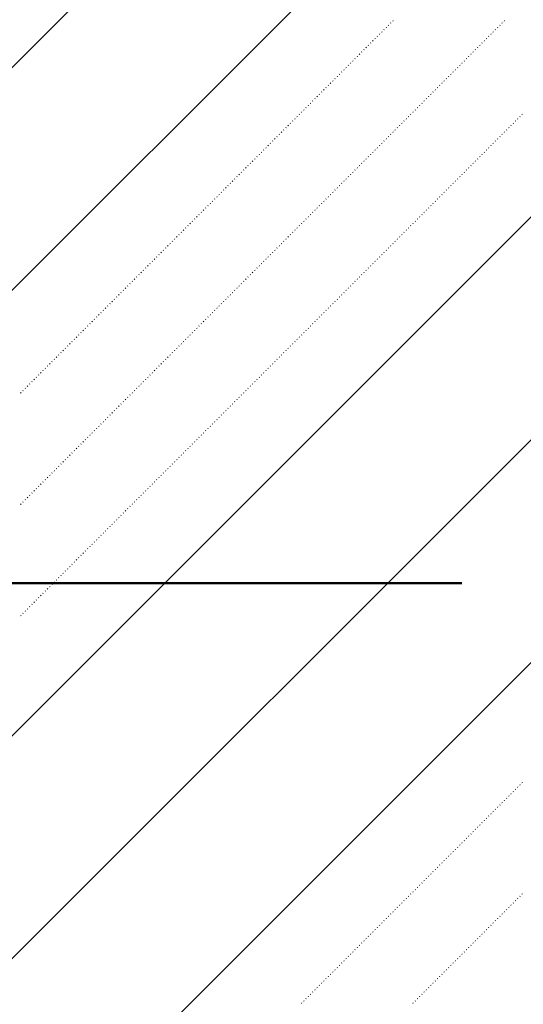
# Model space of a CAD drawing. Header units: millimetres. Extents: x 0 to 1260, y 0 to 297.
# Tile 53 of 104: x 256 to 260, y 116 to 124. Entities that reach past the tile are written whole.
import ezdxf

# ---------------------------------------------------------------- set-up
doc = ezdxf.new("R2010")
doc.units = ezdxf.units.MM
for name, pattern in [('K5LT32802', [0]), ('K5LT32806', [0]), ('K5LT_BASIC', [0])]:
    doc.linetypes.add(name, pattern=pattern)
doc.layers.add('Системный слой', color=7, linetype='Continuous')

# ---------------------------------------------------------------- blocks, each defined once
blk = doc.blocks.new('U90')
at = {"layer": 'Системный слой', "color": 7, "linetype": 'K5LT32802', "lineweight": 9}
for p, q in [((253.8862, 119.3751), (270.2666, 135.7555)), ((253.8862, 121.1429), (268.4989, 135.7555)), ((253.8862, 115.8396), (273.8022, 135.7555)), ((253.8862, 114.0718), (273.8862, 134.0718)), ((253.8862, 112.304), (273.8862, 132.304))]:
    blk.add_line(p, q, dxfattribs=at)
at = {"layer": 'Системный слой', "color": 7, "linetype": 'K5LT32806', "lineweight": 18}
for p, q in [((259.012, 123.6169), (259.0155, 123.6205)), ((259.0296, 123.6346), (259.0332, 123.6382)), ((259.8958, 123.6169), (259.8994, 123.6205)), ((259.9135, 123.6346), (259.9171, 123.6382)), ((258.9236, 123.5285), (258.9271, 123.5321)), ((258.9412, 123.5462), (258.9448, 123.5498)), ((258.9589, 123.5639), (258.9625, 123.5674)), ((258.9766, 123.5816), (258.9801, 123.5851)), ((258.9943, 123.5993), (258.9978, 123.6028)), ((259.8075, 123.5285), (259.811, 123.5321)), ((259.8251, 123.5462), (259.8287, 123.5498)), ((259.8428, 123.5639), (259.8463, 123.5674)), ((259.8605, 123.5816), (259.864, 123.5851)), ((259.8782, 123.5993), (259.8817, 123.6028)), ((258.8529, 123.4578), (258.8564, 123.4614)), ((258.8705, 123.4755), (258.8741, 123.4791)), ((258.8882, 123.4932), (258.8917, 123.4967)), ((258.9059, 123.5109), (258.9094, 123.5144)), ((259.7367, 123.4578), (259.7403, 123.4614)), ((259.7544, 123.4755), (259.758, 123.4791)), ((259.7721, 123.4932), (259.7756, 123.4967)), ((259.7898, 123.5109), (259.7933, 123.5144)), ((258.7821, 123.3871), (258.7857, 123.3907)), ((258.7998, 123.4048), (258.8034, 123.4083)), ((258.8175, 123.4225), (258.821, 123.426)), ((258.8352, 123.4402), (258.8387, 123.4437)), ((259.666, 123.3871), (259.6696, 123.3907)), ((259.6837, 123.4048), (259.6872, 123.4083)), ((259.7014, 123.4225), (259.7049, 123.426)), ((259.7191, 123.4402), (259.7226, 123.4437)), ((258.6938, 123.2987), (258.6973, 123.3023)), ((258.7114, 123.3164), (258.715, 123.32)), ((258.7291, 123.3341), (258.7326, 123.3376)), ((258.7468, 123.3518), (258.7503, 123.3553)), ((258.7645, 123.3695), (258.768, 123.373)), ((259.5776, 123.2987), (259.5812, 123.3023)), ((259.5953, 123.3164), (259.5989, 123.32)), ((259.613, 123.3341), (259.6165, 123.3376)), ((259.6307, 123.3518), (259.6342, 123.3553)), ((259.6484, 123.3695), (259.6519, 123.373)), ((258.623, 123.228), (258.6266, 123.2316)), ((258.6407, 123.2457), (258.6443, 123.2492)), ((258.6584, 123.2634), (258.6619, 123.2669)), ((258.6761, 123.2811), (258.6796, 123.2846)), ((259.5069, 123.228), (259.5105, 123.2316)), ((259.5246, 123.2457), (259.5281, 123.2492)), ((259.5423, 123.2634), (259.5458, 123.2669)), ((259.56, 123.2811), (259.5635, 123.2846)), ((258.5347, 123.1396), (258.5382, 123.1432)), ((258.5523, 123.1573), (258.5559, 123.1609)), ((258.57, 123.175), (258.5735, 123.1785)), ((258.5877, 123.1927), (258.5912, 123.1962)), ((258.6054, 123.2104), (258.6089, 123.2139)), ((259.4185, 123.1396), (259.4221, 123.1432)), ((259.4362, 123.1573), (259.4398, 123.1609)), ((259.4539, 123.175), (259.4574, 123.1785)), ((259.4716, 123.1927), (259.4751, 123.1962)), ((259.4893, 123.2104), (259.4928, 123.2139)), ((258.4639, 123.0689), (258.4675, 123.0725)), ((258.4816, 123.0866), (258.4852, 123.0901)), ((258.4993, 123.1043), (258.5028, 123.1078)), ((258.517, 123.122), (258.5205, 123.1255)), ((259.3478, 123.0689), (259.3514, 123.0725)), ((259.3655, 123.0866), (259.369, 123.0901)), ((259.3832, 123.1043), (259.3867, 123.1078)), ((259.4009, 123.122), (259.4044, 123.1255)), ((258.3932, 122.9982), (258.3968, 123.0018)), ((258.4109, 123.0159), (258.4144, 123.0194)), ((258.4286, 123.0336), (258.4321, 123.0371)), ((258.4463, 123.0513), (258.4498, 123.0548)), ((259.2771, 122.9982), (259.2807, 123.0018)), ((259.2948, 123.0159), (259.2983, 123.0194)), ((259.3125, 123.0336), (259.316, 123.0371)), ((259.3302, 123.0513), (259.3337, 123.0548)), ((258.3048, 122.9098), (258.3084, 122.9134)), ((258.3225, 122.9275), (258.3261, 122.931)), ((258.3402, 122.9452), (258.3437, 122.9487)), ((258.3579, 122.9629), (258.3614, 122.9664)), ((258.3756, 122.9805), (258.3791, 122.9841)), ((259.1887, 122.9098), (259.1923, 122.9134)), ((259.2064, 122.9275), (259.2099, 122.931)), ((259.2241, 122.9452), (259.2276, 122.9487)), ((259.2418, 122.9629), (259.2453, 122.9664)), ((259.2594, 122.9805), (259.263, 122.9841)), ((258.2341, 122.8391), (258.2377, 122.8427)), ((258.2518, 122.8568), (258.2554, 122.8603)), ((258.2695, 122.8745), (258.273, 122.878)), ((258.2872, 122.8922), (258.2907, 122.8957)), ((259.118, 122.8391), (259.1216, 122.8427)), ((259.1357, 122.8568), (259.1392, 122.8603)), ((259.1534, 122.8745), (259.1569, 122.878)), ((259.1711, 122.8922), (259.1746, 122.8957)), ((260.0019, 122.8391), (260.0054, 122.8427)), ((260.0196, 122.8568), (260.0231, 122.8603)), ((260.0373, 122.8745), (260.0408, 122.878)), ((260.0549, 122.8922), (260.0585, 122.8957)), ((258.1457, 122.7507), (258.1493, 122.7543)), ((258.1634, 122.7684), (258.167, 122.7719)), ((258.1811, 122.7861), (258.1846, 122.7896)), ((258.1988, 122.8038), (258.2023, 122.8073)), ((258.2165, 122.8214), (258.22, 122.825)), ((259.0296, 122.7507), (259.0332, 122.7543)), ((259.0473, 122.7684), (259.0508, 122.7719)), ((259.065, 122.7861), (259.0685, 122.7896)), ((259.0827, 122.8038), (259.0862, 122.8073)), ((259.1003, 122.8214), (259.1039, 122.825)), ((259.9135, 122.7507), (259.9171, 122.7543)), ((259.9312, 122.7684), (259.9347, 122.7719)), ((259.9489, 122.7861), (259.9524, 122.7896)), ((259.9665, 122.8038), (259.9701, 122.8073)), ((259.9842, 122.8214), (259.9878, 122.825)), ((258.075, 122.68), (258.0786, 122.6836)), ((258.0927, 122.6977), (258.0963, 122.7012)), ((258.1104, 122.7154), (258.1139, 122.7189)), ((258.1281, 122.7331), (258.1316, 122.7366)), ((258.9589, 122.68), (258.9625, 122.6836)), ((258.9766, 122.6977), (258.9801, 122.7012)), ((258.9943, 122.7154), (258.9978, 122.7189)), ((259.012, 122.7331), (259.0155, 122.7366)), ((259.8428, 122.68), (259.8463, 122.6836)), ((259.8605, 122.6977), (259.864, 122.7012)), ((259.8782, 122.7154), (259.8817, 122.7189)), ((259.8958, 122.7331), (259.8994, 122.7366)), ((257.9867, 122.5916), (257.9902, 122.5952)), ((258.0043, 122.6093), (258.0079, 122.6128)), ((258.022, 122.627), (258.0255, 122.6305)), ((258.0397, 122.6447), (258.0432, 122.6482)), ((258.0574, 122.6623), (258.0609, 122.6659)), ((258.8705, 122.5916), (258.8741, 122.5952)), ((258.8882, 122.6093), (258.8917, 122.6128)), ((258.9059, 122.627), (258.9094, 122.6305)), ((258.9236, 122.6447), (258.9271, 122.6482)), ((258.9412, 122.6623), (258.9448, 122.6659)), ((259.7544, 122.5916), (259.758, 122.5952)), ((259.7721, 122.6093), (259.7756, 122.6128)), ((259.7898, 122.627), (259.7933, 122.6305)), ((259.8075, 122.6447), (259.811, 122.6482)), ((259.8251, 122.6623), (259.8287, 122.6659)), ((257.9159, 122.5209), (257.9195, 122.5245)), ((257.9336, 122.5386), (257.9372, 122.5421)), ((257.9513, 122.5563), (257.9548, 122.5598)), ((257.969, 122.574), (257.9725, 122.5775)), ((258.7998, 122.5209), (258.8034, 122.5245)), ((258.8175, 122.5386), (258.821, 122.5421)), ((258.8352, 122.5563), (258.8387, 122.5598)), ((258.8529, 122.574), (258.8564, 122.5775)), ((259.6837, 122.5209), (259.6872, 122.5245)), ((259.7014, 122.5386), (259.7049, 122.5421)), ((259.7191, 122.5563), (259.7226, 122.5598)), ((259.7367, 122.574), (259.7403, 122.5775)), ((257.8452, 122.4502), (257.8488, 122.4537)), ((257.8629, 122.4679), (257.8664, 122.4714)), ((257.8806, 122.4856), (257.8841, 122.4891)), ((257.8983, 122.5032), (257.9018, 122.5068)), ((258.7291, 122.4502), (258.7326, 122.4537)), ((258.7468, 122.4679), (258.7503, 122.4714)), ((258.7645, 122.4856), (258.768, 122.4891)), ((258.7821, 122.5032), (258.7857, 122.5068)), ((259.613, 122.4502), (259.6165, 122.4537)), ((259.6307, 122.4679), (259.6342, 122.4714)), ((259.6484, 122.4856), (259.6519, 122.4891)), ((259.666, 122.5032), (259.6696, 122.5068)), ((257.7568, 122.3618), (257.7604, 122.3654)), ((257.7745, 122.3795), (257.7781, 122.383)), ((257.7922, 122.3972), (257.7957, 122.4007)), ((257.8099, 122.4149), (257.8134, 122.4184)), ((257.8276, 122.4325), (257.8311, 122.4361)), ((258.6407, 122.3618), (258.6443, 122.3654)), ((258.6584, 122.3795), (258.6619, 122.383)), ((258.6761, 122.3972), (258.6796, 122.4007)), ((258.6938, 122.4149), (258.6973, 122.4184)), ((258.7114, 122.4325), (258.715, 122.4361)), ((259.5246, 122.3618), (259.5281, 122.3654)), ((259.5423, 122.3795), (259.5458, 122.383)), ((259.56, 122.3972), (259.5635, 122.4007)), ((259.5776, 122.4149), (259.5812, 122.4184)), ((259.5953, 122.4325), (259.5989, 122.4361)), ((257.6861, 122.2911), (257.6897, 122.2946)), ((257.7038, 122.3088), (257.7073, 122.3123)), ((257.7215, 122.3265), (257.725, 122.33)), ((257.7392, 122.3441), (257.7427, 122.3477)), ((258.57, 122.2911), (258.5735, 122.2946)), ((258.5877, 122.3088), (258.5912, 122.3123)), ((258.6054, 122.3265), (258.6089, 122.33)), ((258.623, 122.3441), (258.6266, 122.3477)), ((259.4539, 122.2911), (259.4574, 122.2946)), ((259.4716, 122.3088), (259.4751, 122.3123)), ((259.4893, 122.3265), (259.4928, 122.33)), ((259.5069, 122.3441), (259.5105, 122.3477)), ((257.5977, 122.2027), (257.6013, 122.2063)), ((257.6154, 122.2204), (257.619, 122.2239)), ((257.6331, 122.2381), (257.6366, 122.2416)), ((257.6508, 122.2558), (257.6543, 122.2593)), ((257.6685, 122.2734), (257.672, 122.277)), ((258.4816, 122.2027), (258.4852, 122.2063)), ((258.4993, 122.2204), (258.5028, 122.2239)), ((258.517, 122.2381), (258.5205, 122.2416)), ((258.5347, 122.2558), (258.5382, 122.2593)), ((258.5523, 122.2734), (258.5559, 122.277)), ((259.3655, 122.2027), (259.369, 122.2063)), ((259.3832, 122.2204), (259.3867, 122.2239)), ((259.4009, 122.2381), (259.4044, 122.2416)), ((259.4185, 122.2558), (259.4221, 122.2593)), ((259.4362, 122.2734), (259.4398, 122.277)), ((257.527, 122.132), (257.5306, 122.1355)), ((257.5447, 122.1497), (257.5482, 122.1532)), ((257.5624, 122.1674), (257.5659, 122.1709)), ((257.5801, 122.185), (257.5836, 122.1886)), ((258.4109, 122.132), (258.4144, 122.1355)), ((258.4286, 122.1497), (258.4321, 122.1532)), ((258.4463, 122.1674), (258.4498, 122.1709)), ((258.4639, 122.185), (258.4675, 122.1886)), ((259.2948, 122.132), (259.2983, 122.1355)), ((259.3125, 122.1497), (259.316, 122.1532)), ((259.3302, 122.1674), (259.3337, 122.1709)), ((259.3478, 122.185), (259.3514, 122.1886)), ((257.4563, 122.0613), (257.4599, 122.0648)), ((257.474, 122.079), (257.4775, 122.0825)), ((257.4917, 122.0967), (257.4952, 122.1002)), ((257.5094, 122.1143), (257.5129, 122.1179)), ((258.3402, 122.0613), (258.3437, 122.0648)), ((258.3579, 122.079), (258.3614, 122.0825)), ((258.3756, 122.0967), (258.3791, 122.1002)), ((258.3932, 122.1143), (258.3968, 122.1179)), ((259.2241, 122.0613), (259.2276, 122.0648)), ((259.2418, 122.079), (259.2453, 122.0825)), ((259.2594, 122.0967), (259.263, 122.1002)), ((259.2771, 122.1143), (259.2807, 122.1179)), ((257.3679, 121.9729), (257.3715, 121.9765)), ((257.3856, 121.9906), (257.3891, 121.9941)), ((257.4033, 122.0083), (257.4068, 122.0118)), ((257.421, 122.0259), (257.4245, 122.0295)), ((257.4386, 122.0436), (257.4422, 122.0472)), ((258.2518, 121.9729), (258.2554, 121.9765)), ((258.2695, 121.9906), (258.273, 121.9941)), ((258.2872, 122.0083), (258.2907, 122.0118)), ((258.3048, 122.0259), (258.3084, 122.0295)), ((258.3225, 122.0436), (258.3261, 122.0472)), ((259.1357, 121.9729), (259.1392, 121.9765)), ((259.1534, 121.9906), (259.1569, 121.9941)), ((259.1711, 122.0083), (259.1746, 122.0118)), ((259.1887, 122.0259), (259.1923, 122.0295)), ((259.2064, 122.0436), (259.2099, 122.0472)), ((257.2972, 121.9022), (257.3008, 121.9057)), ((257.3149, 121.9199), (257.3184, 121.9234)), ((257.3326, 121.9376), (257.3361, 121.9411)), ((257.3503, 121.9552), (257.3538, 121.9588)), ((258.1811, 121.9022), (258.1846, 121.9057)), ((258.1988, 121.9199), (258.2023, 121.9234)), ((258.2165, 121.9376), (258.22, 121.9411)), ((258.2341, 121.9552), (258.2377, 121.9588)), ((259.065, 121.9022), (259.0685, 121.9057)), ((259.0827, 121.9199), (259.0862, 121.9234)), ((259.1003, 121.9376), (259.1039, 121.9411)), ((259.118, 121.9552), (259.1216, 121.9588)), ((257.2088, 121.8138), (257.2124, 121.8174)), ((257.2265, 121.8315), (257.23, 121.835)), ((257.2442, 121.8492), (257.2477, 121.8527)), ((257.2619, 121.8668), (257.2654, 121.8704)), ((257.2795, 121.8845), (257.2831, 121.8881)), ((258.0927, 121.8138), (258.0963, 121.8174)), ((258.1104, 121.8315), (258.1139, 121.835)), ((258.1281, 121.8492), (258.1316, 121.8527)), ((258.1457, 121.8668), (258.1493, 121.8704)), ((258.1634, 121.8845), (258.167, 121.8881)), ((258.9766, 121.8138), (258.9801, 121.8174)), ((258.9943, 121.8315), (258.9978, 121.835)), ((259.012, 121.8492), (259.0155, 121.8527)), ((259.0296, 121.8668), (259.0332, 121.8704)), ((259.0473, 121.8845), (259.0508, 121.8881)), ((257.1381, 121.7431), (257.1417, 121.7466)), ((257.1558, 121.7608), (257.1593, 121.7643)), ((257.1735, 121.7785), (257.177, 121.782)), ((257.1912, 121.7961), (257.1947, 121.7997)), ((258.022, 121.7431), (258.0255, 121.7466)), ((258.0397, 121.7608), (258.0432, 121.7643)), ((258.0574, 121.7785), (258.0609, 121.782)), ((258.075, 121.7961), (258.0786, 121.7997)), ((258.9059, 121.7431), (258.9094, 121.7466)), ((258.9236, 121.7608), (258.9271, 121.7643)), ((258.9412, 121.7785), (258.9448, 121.782)), ((258.9589, 121.7961), (258.9625, 121.7997)), ((257.0497, 121.6547), (257.0533, 121.6583)), ((257.0674, 121.6724), (257.0709, 121.6759)), ((257.0851, 121.6901), (257.0886, 121.6936)), ((257.1028, 121.7077), (257.1063, 121.7113)), ((257.1204, 121.7254), (257.124, 121.729)), ((257.9336, 121.6547), (257.9372, 121.6583)), ((257.9513, 121.6724), (257.9548, 121.6759)), ((257.969, 121.6901), (257.9725, 121.6936)), ((257.9867, 121.7077), (257.9902, 121.7113)), ((258.0043, 121.7254), (258.0079, 121.729)), ((258.8175, 121.6547), (258.821, 121.6583)), ((258.8352, 121.6724), (258.8387, 121.6759)), ((258.8529, 121.6901), (258.8564, 121.6936)), ((258.8705, 121.7077), (258.8741, 121.7113)), ((258.8882, 121.7254), (258.8917, 121.729)), ((256.979, 121.584), (256.9826, 121.5875)), ((256.9967, 121.6017), (257.0002, 121.6052)), ((257.0144, 121.6194), (257.0179, 121.6229)), ((257.0321, 121.637), (257.0356, 121.6406)), ((257.8629, 121.584), (257.8664, 121.5875)), ((257.8806, 121.6017), (257.8841, 121.6052)), ((257.8983, 121.6194), (257.9018, 121.6229)), ((257.9159, 121.637), (257.9195, 121.6406)), ((258.7468, 121.584), (258.7503, 121.5875)), ((258.7645, 121.6017), (258.768, 121.6052)), ((258.7821, 121.6194), (258.7857, 121.6229)), ((258.7998, 121.637), (258.8034, 121.6406)), ((256.9083, 121.5133), (256.9118, 121.5168)), ((256.926, 121.531), (256.9295, 121.5345)), ((256.9437, 121.5487), (256.9472, 121.5522)), ((256.9613, 121.5663), (256.9649, 121.5699)), ((257.7922, 121.5133), (257.7957, 121.5168)), ((257.8099, 121.531), (257.8134, 121.5345)), ((257.8276, 121.5487), (257.8311, 121.5522)), ((257.8452, 121.5663), (257.8488, 121.5699)), ((258.6761, 121.5133), (258.6796, 121.5168)), ((258.6938, 121.531), (258.6973, 121.5345)), ((258.7114, 121.5487), (258.715, 121.5522)), ((258.7291, 121.5663), (258.7326, 121.5699)), ((256.8199, 121.4249), (256.8235, 121.4284)), ((256.8376, 121.4426), (256.8411, 121.4461)), ((256.8553, 121.4603), (256.8588, 121.4638)), ((256.873, 121.4779), (256.8765, 121.4815)), ((256.8906, 121.4956), (256.8942, 121.4992)), ((257.7038, 121.4249), (257.7073, 121.4284)), ((257.7215, 121.4426), (257.725, 121.4461)), ((257.7392, 121.4603), (257.7427, 121.4638)), ((257.7568, 121.4779), (257.7604, 121.4815)), ((257.7745, 121.4956), (257.7781, 121.4992)), ((258.5877, 121.4249), (258.5912, 121.4284)), ((258.6054, 121.4426), (258.6089, 121.4461)), ((258.623, 121.4603), (258.6266, 121.4638)), ((258.6407, 121.4779), (258.6443, 121.4815)), ((258.6584, 121.4956), (258.6619, 121.4992)), ((256.7492, 121.3542), (256.7527, 121.3577)), ((256.7669, 121.3719), (256.7704, 121.3754)), ((256.7846, 121.3896), (256.7881, 121.3931)), ((256.8022, 121.4072), (256.8058, 121.4108)), ((257.6331, 121.3542), (257.6366, 121.3577)), ((257.6508, 121.3719), (257.6543, 121.3754)), ((257.6685, 121.3896), (257.672, 121.3931)), ((257.6861, 121.4072), (257.6897, 121.4108)), ((258.517, 121.3542), (258.5205, 121.3577)), ((258.5347, 121.3719), (258.5382, 121.3754)), ((258.5523, 121.3896), (258.5559, 121.3931)), ((258.57, 121.4072), (258.5735, 121.4108)), ((256.6608, 121.2658), (256.6644, 121.2693)), ((256.6785, 121.2835), (256.682, 121.287)), ((256.6962, 121.3012), (256.6997, 121.3047)), ((256.7139, 121.3188), (256.7174, 121.3224)), ((256.7315, 121.3365), (256.7351, 121.3401)), ((257.5447, 121.2658), (257.5482, 121.2693)), ((257.5624, 121.2835), (257.5659, 121.287)), ((257.5801, 121.3012), (257.5836, 121.3047)), ((257.5977, 121.3188), (257.6013, 121.3224)), ((257.6154, 121.3365), (257.619, 121.3401)), ((258.4286, 121.2658), (258.4321, 121.2693)), ((258.4463, 121.2835), (258.4498, 121.287)), ((258.4639, 121.3012), (258.4675, 121.3047)), ((258.4816, 121.3188), (258.4852, 121.3224)), ((258.4993, 121.3365), (258.5028, 121.3401)), ((256.5901, 121.1951), (256.5936, 121.1986)), ((256.6078, 121.2128), (256.6113, 121.2163)), ((256.6255, 121.2305), (256.629, 121.234)), ((256.6431, 121.2481), (256.6467, 121.2517)), ((257.474, 121.1951), (257.4775, 121.1986)), ((257.4917, 121.2128), (257.4952, 121.2163)), ((257.5094, 121.2305), (257.5129, 121.234)), ((257.527, 121.2481), (257.5306, 121.2517)), ((258.3579, 121.1951), (258.3614, 121.1986)), ((258.3756, 121.2128), (258.3791, 121.2163)), ((258.3932, 121.2305), (258.3968, 121.234)), ((258.4109, 121.2481), (258.4144, 121.2517)), ((256.5017, 121.1067), (256.5053, 121.1102)), ((256.5194, 121.1244), (256.5229, 121.1279)), ((256.5371, 121.1421), (256.5406, 121.1456)), ((256.5548, 121.1597), (256.5583, 121.1633)), ((256.5724, 121.1774), (256.576, 121.181)), ((257.3856, 121.1067), (257.3891, 121.1102)), ((257.4033, 121.1244), (257.4068, 121.1279)), ((257.421, 121.1421), (257.4245, 121.1456)), ((257.4386, 121.1597), (257.4422, 121.1633)), ((257.4563, 121.1774), (257.4599, 121.181)), ((258.2695, 121.1067), (258.273, 121.1102)), ((258.2872, 121.1244), (258.2907, 121.1279)), ((258.3048, 121.1421), (258.3084, 121.1456)), ((258.3225, 121.1597), (258.3261, 121.1633)), ((258.3402, 121.1774), (258.3437, 121.181)), ((256.431, 121.036), (256.4346, 121.0395)), ((256.4487, 121.0537), (256.4522, 121.0572)), ((256.4664, 121.0714), (256.4699, 121.0749)), ((256.484, 121.089), (256.4876, 121.0926)), ((257.3149, 121.036), (257.3184, 121.0395)), ((257.3326, 121.0537), (257.3361, 121.0572)), ((257.3503, 121.0714), (257.3538, 121.0749)), ((257.3679, 121.089), (257.3715, 121.0926)), ((258.1988, 121.036), (258.2023, 121.0395)), ((258.2165, 121.0537), (258.22, 121.0572)), ((258.2341, 121.0714), (258.2377, 121.0749)), ((258.2518, 121.089), (258.2554, 121.0926)), ((256.3603, 120.9653), (256.3638, 120.9688)), ((256.378, 120.983), (256.3815, 120.9865)), ((256.3957, 121.0006), (256.3992, 121.0042)), ((256.4133, 121.0183), (256.4169, 121.0219)), ((257.2442, 120.9653), (257.2477, 120.9688)), ((257.2619, 120.983), (257.2654, 120.9865)), ((257.2795, 121.0006), (257.2831, 121.0042)), ((257.2972, 121.0183), (257.3008, 121.0219)), ((258.1281, 120.9653), (258.1316, 120.9688)), ((258.1457, 120.983), (258.1493, 120.9865)), ((258.1634, 121.0006), (258.167, 121.0042)), ((258.1811, 121.0183), (258.1846, 121.0219)), ((256.2719, 120.8769), (256.2755, 120.8804)), ((256.2896, 120.8946), (256.2931, 120.8981)), ((256.3073, 120.9123), (256.3108, 120.9158)), ((256.3249, 120.9299), (256.3285, 120.9335)), ((256.3426, 120.9476), (256.3462, 120.9511)), ((257.1558, 120.8769), (257.1593, 120.8804)), ((257.1735, 120.8946), (257.177, 120.8981)), ((257.1912, 120.9123), (257.1947, 120.9158)), ((257.2088, 120.9299), (257.2124, 120.9335)), ((257.2265, 120.9476), (257.23, 120.9511)), ((258.0397, 120.8769), (258.0432, 120.8804)), ((258.0574, 120.8946), (258.0609, 120.8981)), ((258.075, 120.9123), (258.0786, 120.9158)), ((258.0927, 120.9299), (258.0963, 120.9335)), ((258.1104, 120.9476), (258.1139, 120.9511)), ((256.2012, 120.8062), (256.2047, 120.8097)), ((256.2189, 120.8239), (256.2224, 120.8274)), ((256.2366, 120.8415), (256.2401, 120.8451)), ((256.2542, 120.8592), (256.2578, 120.8628)), ((257.0851, 120.8062), (257.0886, 120.8097)), ((257.1028, 120.8239), (257.1063, 120.8274)), ((257.1204, 120.8415), (257.124, 120.8451)), ((257.1381, 120.8592), (257.1417, 120.8628)), ((257.969, 120.8062), (257.9725, 120.8097)), ((257.9867, 120.8239), (257.9902, 120.8274)), ((258.0043, 120.8415), (258.0079, 120.8451)), ((258.022, 120.8592), (258.0255, 120.8628)), ((256.1128, 120.7178), (256.1164, 120.7213)), ((256.1305, 120.7355), (256.134, 120.739)), ((256.1482, 120.7532), (256.1517, 120.7567)), ((256.1659, 120.7708), (256.1694, 120.7744)), ((256.1835, 120.7885), (256.1871, 120.792)), ((256.9967, 120.7178), (257.0002, 120.7213)), ((257.0144, 120.7355), (257.0179, 120.739)), ((257.0321, 120.7532), (257.0356, 120.7567)), ((257.0497, 120.7708), (257.0533, 120.7744)), ((257.0674, 120.7885), (257.0709, 120.792)), ((257.8806, 120.7178), (257.8841, 120.7213)), ((257.8983, 120.7355), (257.9018, 120.739)), ((257.9159, 120.7532), (257.9195, 120.7567)), ((257.9336, 120.7708), (257.9372, 120.7744)), ((257.9513, 120.7885), (257.9548, 120.792)), ((256.0775, 120.6824), (256.081, 120.686)), ((256.0951, 120.7001), (256.0987, 120.7037)), ((256.926, 120.6471), (256.9295, 120.6506)), ((256.9437, 120.6648), (256.9472, 120.6683)), ((256.9613, 120.6824), (256.9649, 120.686)), ((256.979, 120.7001), (256.9826, 120.7037)), ((257.8099, 120.6471), (257.8134, 120.6506)), ((257.8276, 120.6648), (257.8311, 120.6683)), ((257.8452, 120.6824), (257.8488, 120.686)), ((257.8629, 120.7001), (257.8664, 120.7037)), ((256.8553, 120.5764), (256.8588, 120.5799)), ((256.873, 120.5941), (256.8765, 120.5976)), ((256.8906, 120.6117), (256.8942, 120.6153)), ((256.9083, 120.6294), (256.9118, 120.6329)), ((257.7392, 120.5764), (257.7427, 120.5799)), ((257.7568, 120.5941), (257.7604, 120.5976)), ((257.7745, 120.6117), (257.7781, 120.6153)), ((257.7922, 120.6294), (257.7957, 120.6329)), ((256.7669, 120.488), (256.7704, 120.4915)), ((256.7846, 120.5057), (256.7881, 120.5092)), ((256.8022, 120.5233), (256.8058, 120.5269)), ((256.8199, 120.541), (256.8235, 120.5446)), ((256.8376, 120.5587), (256.8411, 120.5622)), ((257.6508, 120.488), (257.6543, 120.4915)), ((257.6685, 120.5057), (257.672, 120.5092)), ((257.6861, 120.5233), (257.6897, 120.5269)), ((257.7038, 120.541), (257.7073, 120.5446)), ((257.7215, 120.5587), (257.725, 120.5622)), ((256.6962, 120.4173), (256.6997, 120.4208)), ((256.7139, 120.435), (256.7174, 120.4385)), ((256.7315, 120.4526), (256.7351, 120.4562)), ((256.7492, 120.4703), (256.7527, 120.4738)), ((257.5801, 120.4173), (257.5836, 120.4208)), ((257.5977, 120.435), (257.6013, 120.4385)), ((257.6154, 120.4526), (257.619, 120.4562)), ((257.6331, 120.4703), (257.6366, 120.4738)), ((256.6078, 120.3289), (256.6113, 120.3324)), ((256.6255, 120.3466), (256.629, 120.3501)), ((256.6431, 120.3642), (256.6467, 120.3678)), ((256.6608, 120.3819), (256.6644, 120.3855)), ((256.6785, 120.3996), (256.682, 120.4031)), ((257.4917, 120.3289), (257.4952, 120.3324)), ((257.5094, 120.3466), (257.5129, 120.3501)), ((257.527, 120.3642), (257.5306, 120.3678)), ((257.5447, 120.3819), (257.5482, 120.3855)), ((257.5624, 120.3996), (257.5659, 120.4031)), ((256.5371, 120.2582), (256.5406, 120.2617)), ((256.5548, 120.2759), (256.5583, 120.2794)), ((256.5724, 120.2935), (256.576, 120.2971)), ((256.5901, 120.3112), (256.5936, 120.3147)), ((257.421, 120.2582), (257.4245, 120.2617)), ((257.4386, 120.2759), (257.4422, 120.2794)), ((257.4563, 120.2935), (257.4599, 120.2971)), ((257.474, 120.3112), (257.4775, 120.3147)), ((256.4487, 120.1698), (256.4522, 120.1733)), ((256.4664, 120.1875), (256.4699, 120.191)), ((256.484, 120.2051), (256.4876, 120.2087)), ((256.5017, 120.2228), (256.5053, 120.2264)), ((256.5194, 120.2405), (256.5229, 120.244)), ((257.3326, 120.1698), (257.3361, 120.1733)), ((257.3503, 120.1875), (257.3538, 120.191)), ((257.3679, 120.2051), (257.3715, 120.2087)), ((257.3856, 120.2228), (257.3891, 120.2264)), ((257.4033, 120.2405), (257.4068, 120.244)), ((256.378, 120.0991), (256.3815, 120.1026)), ((256.3957, 120.1168), (256.3992, 120.1203)), ((256.4133, 120.1344), (256.4169, 120.138)), ((256.431, 120.1521), (256.4346, 120.1557)), ((257.2619, 120.0991), (257.2654, 120.1026)), ((257.2795, 120.1168), (257.2831, 120.1203)), ((257.2972, 120.1344), (257.3008, 120.138)), ((257.3149, 120.1521), (257.3184, 120.1557)), ((256.3073, 120.0284), (256.3108, 120.0319)), ((256.3249, 120.046), (256.3285, 120.0496)), ((256.3426, 120.0637), (256.3462, 120.0673)), ((256.3603, 120.0814), (256.3638, 120.0849)), ((257.1912, 120.0284), (257.1947, 120.0319)), ((257.2088, 120.046), (257.2124, 120.0496)), ((257.2265, 120.0637), (257.23, 120.0673)), ((257.2442, 120.0814), (257.2477, 120.0849)), ((256.2189, 119.94), (256.2224, 119.9435)), ((256.2366, 119.9577), (256.2401, 119.9612)), ((256.2542, 119.9753), (256.2578, 119.9789)), ((256.2719, 119.993), (256.2755, 119.9966)), ((256.2896, 120.0107), (256.2931, 120.0142)), ((257.1028, 119.94), (257.1063, 119.9435)), ((257.1204, 119.9577), (257.124, 119.9612)), ((257.1381, 119.9753), (257.1417, 119.9789)), ((257.1558, 119.993), (257.1593, 119.9966)), ((257.1735, 120.0107), (257.177, 120.0142)), ((256.1482, 119.8693), (256.1517, 119.8728)), ((256.1659, 119.8869), (256.1694, 119.8905)), ((256.1835, 119.9046), (256.1871, 119.9082)), ((256.2012, 119.9223), (256.2047, 119.9258)), ((257.0321, 119.8693), (257.0356, 119.8728)), ((257.0497, 119.8869), (257.0533, 119.8905)), ((257.0674, 119.9046), (257.0709, 119.9082)), ((257.0851, 119.9223), (257.0886, 119.9258)), ((256.0775, 119.7986), (256.081, 119.8021)), ((256.0951, 119.8162), (256.0987, 119.8198)), ((256.1128, 119.8339), (256.1164, 119.8375)), ((256.1305, 119.8516), (256.134, 119.8551)), ((256.9437, 119.7809), (256.9472, 119.7844)), ((256.9613, 119.7986), (256.9649, 119.8021)), ((256.979, 119.8162), (256.9826, 119.8198)), ((256.9967, 119.8339), (257.0002, 119.8375)), ((257.0144, 119.8516), (257.0179, 119.8551)), ((256.873, 119.7102), (256.8765, 119.7137)), ((256.8906, 119.7279), (256.8942, 119.7314)), ((256.9083, 119.7455), (256.9118, 119.7491)), ((256.926, 119.7632), (256.9295, 119.7667)), ((256.7846, 119.6218), (256.7881, 119.6253)), ((256.8022, 119.6395), (256.8058, 119.643)), ((256.8199, 119.6571), (256.8235, 119.6607)), ((256.8376, 119.6748), (256.8411, 119.6784)), ((256.8553, 119.6925), (256.8588, 119.696)), ((256.7139, 119.5511), (256.7174, 119.5546)), ((256.7315, 119.5688), (256.7351, 119.5723)), ((256.7492, 119.5864), (256.7527, 119.59)), ((256.7669, 119.6041), (256.7704, 119.6076)), ((256.6431, 119.4804), (256.6467, 119.4839)), ((256.6608, 119.498), (256.6644, 119.5016)), ((256.6785, 119.5157), (256.682, 119.5193)), ((256.6962, 119.5334), (256.6997, 119.5369)), ((256.5548, 119.392), (256.5583, 119.3955)), ((256.5724, 119.4097), (256.576, 119.4132)), ((256.5901, 119.4273), (256.5936, 119.4309)), ((256.6078, 119.445), (256.6113, 119.4485)), ((256.6255, 119.4627), (256.629, 119.4662)), ((256.484, 119.3213), (256.4876, 119.3248)), ((256.5017, 119.3389), (256.5053, 119.3425)), ((256.5194, 119.3566), (256.5229, 119.3602)), ((256.5371, 119.3743), (256.5406, 119.3778)), ((256.3957, 119.2329), (256.3992, 119.2364)), ((256.4133, 119.2506), (256.4169, 119.2541)), ((256.431, 119.2682), (256.4346, 119.2718)), ((256.4487, 119.2859), (256.4522, 119.2894)), ((256.4664, 119.3036), (256.4699, 119.3071)), ((256.3249, 119.1622), (256.3285, 119.1657)), ((256.3426, 119.1798), (256.3462, 119.1834)), ((256.3603, 119.1975), (256.3638, 119.2011)), ((256.378, 119.2152), (256.3815, 119.2187)), ((256.2542, 119.0915), (256.2578, 119.095)), ((256.2719, 119.1091), (256.2755, 119.1127)), ((256.2896, 119.1268), (256.2931, 119.1303)), ((256.3073, 119.1445), (256.3108, 119.148)), ((256.1659, 119.0031), (256.1694, 119.0066)), ((256.1835, 119.0207), (256.1871, 119.0243)), ((256.2012, 119.0384), (256.2047, 119.042)), ((256.2189, 119.0561), (256.2224, 119.0596)), ((256.2366, 119.0738), (256.2401, 119.0773)), ((256.0951, 118.9324), (256.0987, 118.9359)), ((256.1128, 118.95), (256.1164, 118.9536)), ((256.1305, 118.9677), (256.134, 118.9712)), ((256.1482, 118.9854), (256.1517, 118.9889)), ((256.0775, 118.9147), (256.081, 118.9182)), ((259.9842, 117.5181), (259.9878, 117.5217)), ((260.0019, 117.5358), (260.0054, 117.5394)), ((260.0196, 117.5535), (260.0231, 117.557)), ((260.0373, 117.5712), (260.0408, 117.5747)), ((260.0549, 117.5889), (260.0585, 117.5924)), ((259.9135, 117.4474), (259.9171, 117.451)), ((259.9312, 117.4651), (259.9347, 117.4686)), ((259.9489, 117.4828), (259.9524, 117.4863)), ((259.9665, 117.5005), (259.9701, 117.504)), ((259.8251, 117.359), (259.8287, 117.3626)), ((259.8428, 117.3767), (259.8463, 117.3803)), ((259.8605, 117.3944), (259.864, 117.3979)), ((259.8782, 117.4121), (259.8817, 117.4156)), ((259.8958, 117.4298), (259.8994, 117.4333)), ((259.7544, 117.2883), (259.758, 117.2919)), ((259.7721, 117.306), (259.7756, 117.3095)), ((259.7898, 117.3237), (259.7933, 117.3272)), ((259.8075, 117.3414), (259.811, 117.3449)), ((259.666, 117.1999), (259.6696, 117.2035)), ((259.6837, 117.2176), (259.6872, 117.2212)), ((259.7014, 117.2353), (259.7049, 117.2388)), ((259.7191, 117.253), (259.7226, 117.2565)), ((259.7367, 117.2707), (259.7403, 117.2742)), ((259.5953, 117.1292), (259.5989, 117.1328)), ((259.613, 117.1469), (259.6165, 117.1504)), ((259.6307, 117.1646), (259.6342, 117.1681)), ((259.6484, 117.1823), (259.6519, 117.1858)), ((259.5246, 117.0585), (259.5281, 117.0621)), ((259.5423, 117.0762), (259.5458, 117.0797)), ((259.56, 117.0939), (259.5635, 117.0974)), ((259.5776, 117.1116), (259.5812, 117.1151)), ((259.4362, 116.9701), (259.4398, 116.9737)), ((259.4539, 116.9878), (259.4574, 116.9913)), ((259.4716, 117.0055), (259.4751, 117.009)), ((259.4893, 117.0232), (259.4928, 117.0267)), ((259.5069, 117.0408), (259.5105, 117.0444)), ((259.3655, 116.8994), (259.369, 116.903)), ((259.3832, 116.9171), (259.3867, 116.9206)), ((259.4009, 116.9348), (259.4044, 116.9383)), ((259.4185, 116.9525), (259.4221, 116.956)), ((259.2771, 116.811), (259.2807, 116.8146)), ((259.2948, 116.8287), (259.2983, 116.8322)), ((259.3125, 116.8464), (259.316, 116.8499)), ((259.3302, 116.8641), (259.3337, 116.8676)), ((259.3478, 116.8817), (259.3514, 116.8853)), ((259.2064, 116.7403), (259.2099, 116.7439)), ((259.2241, 116.758), (259.2276, 116.7615)), ((259.2418, 116.7757), (259.2453, 116.7792)), ((259.2594, 116.7934), (259.263, 116.7969)), ((259.1357, 116.6696), (259.1392, 116.6731)), ((259.1534, 116.6873), (259.1569, 116.6908)), ((259.1711, 116.705), (259.1746, 116.7085)), ((259.1887, 116.7226), (259.1923, 116.7262)), ((260.0196, 116.6696), (260.0231, 116.6731)), ((260.0373, 116.6873), (260.0408, 116.6908)), ((260.0549, 116.705), (260.0585, 116.7085)), ((259.0473, 116.5812), (259.0508, 116.5848)), ((259.065, 116.5989), (259.0685, 116.6024)), ((259.0827, 116.6166), (259.0862, 116.6201)), ((259.1003, 116.6343), (259.1039, 116.6378)), ((259.118, 116.6519), (259.1216, 116.6555)), ((259.9312, 116.5812), (259.9347, 116.5848)), ((259.9489, 116.5989), (259.9524, 116.6024)), ((259.9665, 116.6166), (259.9701, 116.6201)), ((259.9842, 116.6343), (259.9878, 116.6378)), ((260.0019, 116.6519), (260.0054, 116.6555)), ((258.9766, 116.5105), (258.9801, 116.5141)), ((258.9943, 116.5282), (258.9978, 116.5317)), ((259.012, 116.5459), (259.0155, 116.5494)), ((259.0296, 116.5635), (259.0332, 116.5671)), ((259.8605, 116.5105), (259.864, 116.5141)), ((259.8782, 116.5282), (259.8817, 116.5317)), ((259.8958, 116.5459), (259.8994, 116.5494)), ((259.9135, 116.5635), (259.9171, 116.5671)), ((258.8882, 116.4221), (258.8917, 116.4257)), ((258.9059, 116.4398), (258.9094, 116.4433)), ((258.9236, 116.4575), (258.9271, 116.461)), ((258.9412, 116.4752), (258.9448, 116.4787)), ((258.9589, 116.4928), (258.9625, 116.4964)), ((259.7721, 116.4221), (259.7756, 116.4257)), ((259.7898, 116.4398), (259.7933, 116.4433)), ((259.8075, 116.4575), (259.811, 116.461)), ((259.8251, 116.4752), (259.8287, 116.4787)), ((259.8428, 116.4928), (259.8463, 116.4964)), ((258.8175, 116.3514), (258.821, 116.355)), ((258.8352, 116.3691), (258.8387, 116.3726)), ((258.8529, 116.3868), (258.8564, 116.3903)), ((258.8705, 116.4044), (258.8741, 116.408)), ((259.7014, 116.3514), (259.7049, 116.355)), ((259.7191, 116.3691), (259.7226, 116.3726)), ((259.7367, 116.3868), (259.7403, 116.3903)), ((259.7544, 116.4044), (259.758, 116.408)), ((258.7291, 116.263), (258.7326, 116.2666)), ((258.7468, 116.2807), (258.7503, 116.2842)), ((258.7645, 116.2984), (258.768, 116.3019)), ((258.7821, 116.3161), (258.7857, 116.3196)), ((258.7998, 116.3337), (258.8034, 116.3373)), ((259.613, 116.263), (259.6165, 116.2666)), ((259.6307, 116.2807), (259.6342, 116.2842)), ((259.6484, 116.2984), (259.6519, 116.3019)), ((259.666, 116.3161), (259.6696, 116.3196)), ((259.6837, 116.3337), (259.6872, 116.3373)), ((258.6584, 116.1923), (258.6619, 116.1959)), ((258.6761, 116.21), (258.6796, 116.2135)), ((258.6938, 116.2277), (258.6973, 116.2312)), ((258.7114, 116.2453), (258.715, 116.2489)), ((259.5423, 116.1923), (259.5458, 116.1959)), ((259.56, 116.21), (259.5635, 116.2135)), ((259.5776, 116.2277), (259.5812, 116.2312)), ((259.5953, 116.2453), (259.5989, 116.2489)), ((258.5877, 116.1216), (258.5912, 116.1251)), ((258.6054, 116.1393), (258.6089, 116.1428)), ((258.623, 116.157), (258.6266, 116.1605)), ((258.6407, 116.1746), (258.6443, 116.1782)), ((259.4716, 116.1216), (259.4751, 116.1251)), ((259.4893, 116.1393), (259.4928, 116.1428)), ((259.5069, 116.157), (259.5105, 116.1605)), ((259.5246, 116.1746), (259.5281, 116.1782)), ((258.4993, 116.0332), (258.5028, 116.0368)), ((258.517, 116.0509), (258.5205, 116.0544)), ((258.5347, 116.0686), (258.5382, 116.0721)), ((258.5523, 116.0863), (258.5559, 116.0898)), ((258.57, 116.1039), (258.5735, 116.1075)), ((259.3832, 116.0332), (259.3867, 116.0368)), ((259.4009, 116.0509), (259.4044, 116.0544)), ((259.4185, 116.0686), (259.4221, 116.0721)), ((259.4362, 116.0863), (259.4398, 116.0898)), ((259.4539, 116.1039), (259.4574, 116.1075)), ((258.4286, 115.9625), (258.4321, 115.966)), ((258.4463, 115.9802), (258.4498, 115.9837)), ((258.4639, 115.9979), (258.4675, 116.0014)), ((258.4816, 116.0155), (258.4852, 116.0191)), ((259.3125, 115.9625), (259.316, 115.966)), ((259.3302, 115.9802), (259.3337, 115.9837)), ((259.3478, 115.9979), (259.3514, 116.0014)), ((259.3655, 116.0155), (259.369, 116.0191)), ((258.3402, 115.8741), (258.3437, 115.8777)), ((258.3579, 115.8918), (258.3614, 115.8953)), ((258.3756, 115.9095), (258.3791, 115.913)), ((258.3932, 115.9272), (258.3968, 115.9307)), ((258.4109, 115.9448), (258.4144, 115.9484)), ((259.2241, 115.8741), (259.2276, 115.8777)), ((259.2418, 115.8918), (259.2453, 115.8953)), ((259.2594, 115.9095), (259.263, 115.913)), ((259.2771, 115.9272), (259.2807, 115.9307)), ((259.2948, 115.9448), (259.2983, 115.9484)), ((258.3048, 115.8388), (258.3084, 115.8423)), ((258.3225, 115.8564), (258.3261, 115.86)), ((259.1887, 115.8388), (259.1923, 115.8423)), ((259.2064, 115.8564), (259.2099, 115.86))]:
    blk.add_line(p, q, dxfattribs=at)

msp = doc.modelspace()

# ---------------------------------------------------------------- linework, layer by layer
at = {"layer": 'Системный слой', "color": 7, "linetype": 'K5LT_BASIC', "lineweight": 50}
msp.add_line((102.47901, 119.17305), (259.57882, 119.17305), dxfattribs=at)

# ---------------------------------------------------------------- block references
at = {"layer": 'Системный слой'}
msp.add_blockref('U90', (0, 0), dxfattribs=at)

doc.saveas('drawing.dxf')
